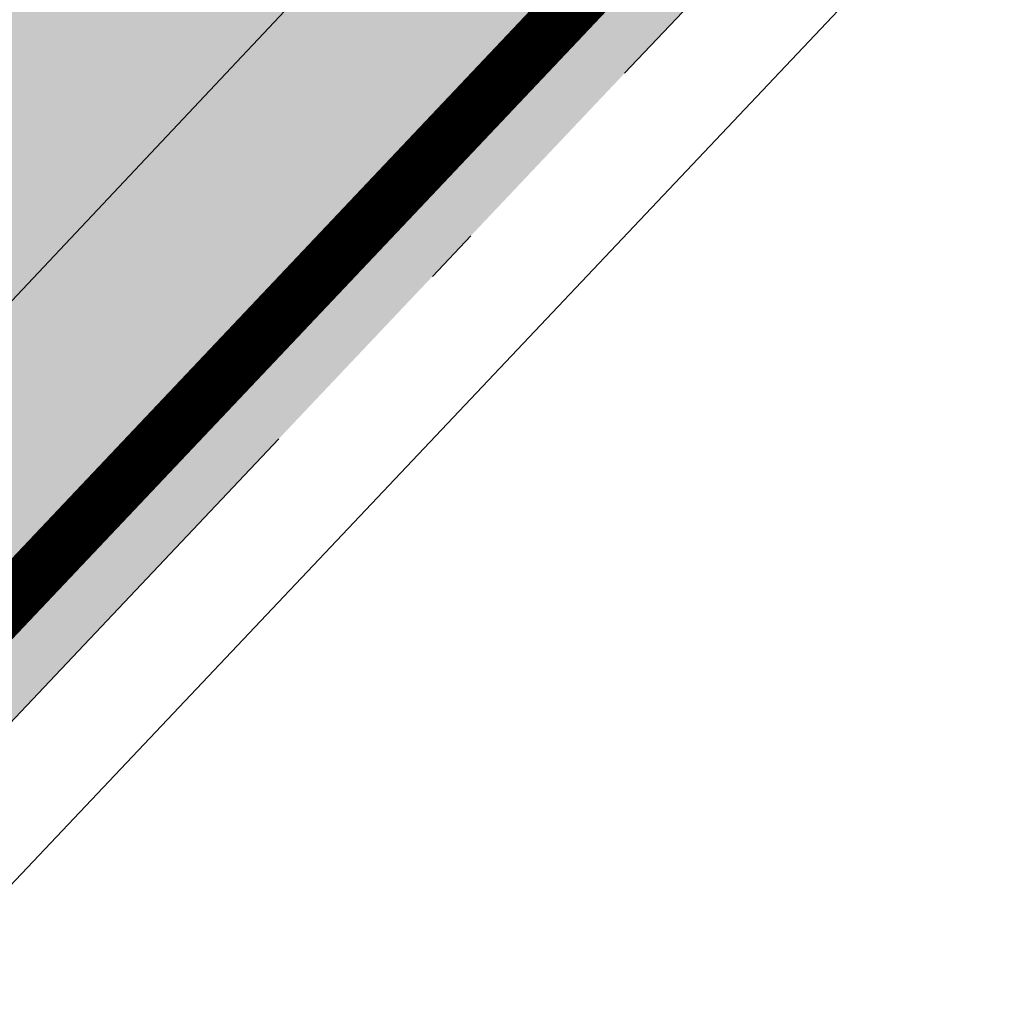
# Model space of a CAD drawing. Header units: metres. Extents: x 163628 to 168255, y 402691 to 405367.
# Tile 227 of 256: x 165495.47 to 165497.23, y 403914.97 to 403916.73. Entities that reach past the tile are written whole.
import ezdxf

# ---------------------------------------------------------------- set-up
doc = ezdxf.new("R2010")
doc.units = ezdxf.units.M
doc.linetypes.add('X-CA190022.004-UO-DWM_Snelfietsroute$0$VH-GELEIDEBAND_50X200', pattern=[8, 4, -2, 0, -2])
doc.layers.add('X-CA190022.004-UO-ARC_Arcering$0$N-WE-VH-VERHARDING_ASFALT_ROOD-A', color=14, linetype='Continuous', lineweight=0, transparency=0.5)
for name, color, linetype, lineweight in [('X-CA190022.004-UO-DWM_Snelfietsroute$0$B-WE-VH-KANTVERHARDING-G', 7, 'Continuous', 20), ('X-CA190022.004-UO-DWM_Snelfietsroute$0$N-WE-VH-KANTOPSLUITING_ACHTERKANTBAND-G', 7, 'Continuous', 20), ('X-CA190022.004-UO-DWM_Snelfietsroute$0$N-WE-VH-KANTOPSLUITING_GELEIDEBAND_50X200-G', 7, 'X-CA190022.004-UO-DWM_Snelfietsroute$0$VH-GELEIDEBAND_50X200', 20), ('X-CA190022.004-UO-DWM_Snelfietsroute$0$N-WE-VW-MARKERING_LANGS_STREEP_DOORGETROKKEN_010-G', 7, 'Continuous', 20)]:
    doc.layers.add(name, color=color, linetype=linetype, lineweight=lineweight)

msp = doc.modelspace()

# ---------------------------------------------------------------- hatches: boundary and pattern name
at = {"layer": 'X-CA190022.004-UO-ARC_Arcering$0$N-WE-VH-VERHARDING_ASFALT_ROOD-A'}
h = msp.add_hatch(color=256, dxfattribs=at)
h.dxf.hatch_style = 1
h.paths.add_polyline_path([(165512.0766, 403933.7296), (165509.515, 403936.154), (165483.9775, 403909.1712), (165483.4899, 403908.6491), (165476.6651, 403901.34), (165475.3168, 403899.896), (165475.2503, 403899.8246), (165477.8118, 403897.4397), (165479.2233, 403898.9513), (165484.2543, 403904.3393), (165505.1133, 403926.4849), (165509.693, 403931.347)])
h = msp.add_hatch(color=256, dxfattribs=at)
h.dxf.hatch_style = 1
h.paths.add_polyline_path([(165512.4202, 403933.4044), (165512.0766, 403933.7296), (165509.693, 403931.347), (165505.1133, 403926.4849), (165484.2543, 403904.3393), (165479.2233, 403898.9513), (165477.875, 403897.5073), (165477.817, 403897.4451), (165478.1837, 403897.1051), (165478.2419, 403897.1677), (165479.5888, 403898.6101), (165486.4136, 403905.9191), (165486.8919, 403906.4314)])

# ---------------------------------------------------------------- linework, layer by layer
at = {"layer": 'X-CA190022.004-UO-DWM_Snelfietsroute$0$B-WE-VH-KANTVERHARDING-G', "flags": 128}
msp.add_lwpolyline([(165477.8126, 403897.4403), (165477.875, 403897.5073), (165484.2543, 403904.3393), (165509.693, 403931.347), (165512.0766, 403933.7296)], dxfattribs=at)
at = {"layer": 'X-CA190022.004-UO-DWM_Snelfietsroute$0$N-WE-VH-KANTOPSLUITING_ACHTERKANTBAND-G', "ltscale": 0.2, "flags": 128}
msp.add_lwpolyline([(165508.9319, 403929.4278), (165487.0376, 403906.2944), (165478.3882, 403897.0313), (165478.3233, 403896.9616)], dxfattribs=at)
at = {"layer": 'X-CA190022.004-UO-DWM_Snelfietsroute$0$N-WE-VH-KANTOPSLUITING_GELEIDEBAND_50X200-G', "ltscale": 0.2, "flags": 128}
msp.add_lwpolyline([(165508.7829, 403929.5613), (165486.8919, 403906.4314), (165478.2419, 403897.1677), (165478.1836, 403897.1051), (165477.5536, 403896.4265), (165476.9244, 403895.7167), (165476.3132, 403894.9933), (165475.7193, 403894.2552), (165475.1429, 403893.5031), (165474.5844, 403892.7372), (165474.0442, 403891.958), (165473.5226, 403891.166), (165473.0198, 403890.3615), (165472.5362, 403889.5451), (165472.0664, 403888.7071), (165471.8285, 403888.2639), (165471.6333, 403887.8897), (165471.2031, 403887.0287), (165470.7989, 403886.169), (165470.4152, 403885.2998), (165470.0522, 403884.4214), (165469.7101, 403883.5344), (165469.3891, 403882.6392), (165469.0894, 403881.7364), (165468.8113, 403880.8265), (165468.5548, 403879.91), (165468.5438, 403879.8703)], dxfattribs=at)
at = {"layer": 'X-CA190022.004-UO-DWM_Snelfietsroute$0$N-WE-VW-MARKERING_LANGS_STREEP_DOORGETROKKEN_010-G', "const_width": 0.1, "flags": 128}
msp.add_lwpolyline([(165512.3111, 403933.5076), (165512.3093, 403933.5055), (165486.7826, 403906.5341), (165478.1322, 403897.27), (165478.0672, 403897.2002)], dxfattribs=at)

doc.saveas('drawing.dxf')
